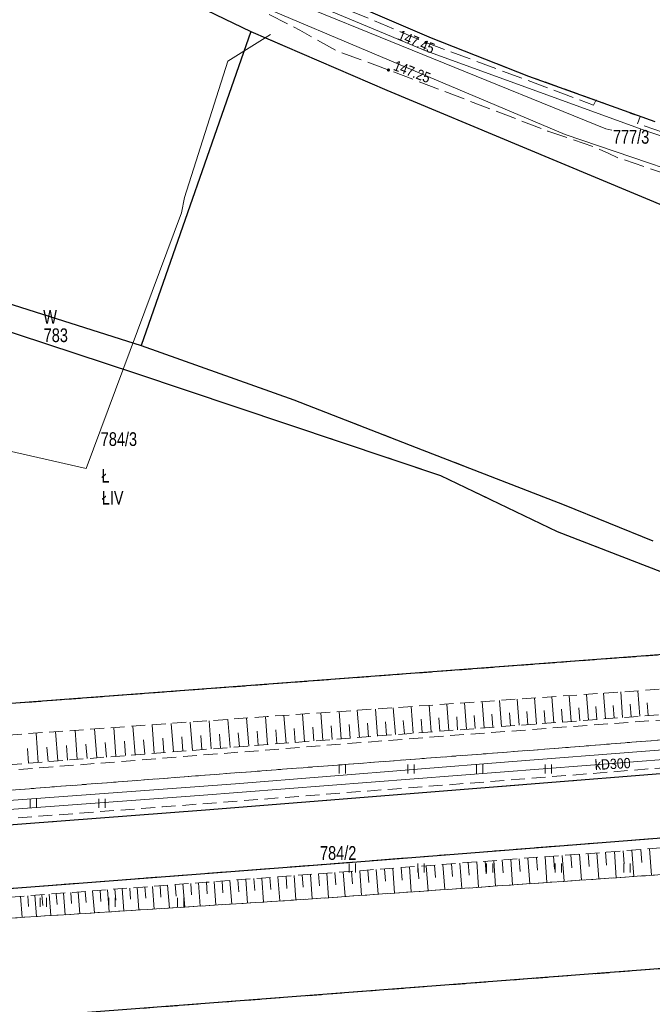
# Model space of a CAD drawing. Header units: metres. Extents: x 5548743 to 5556416, y 5707500 to 5714000.
# Tile 191 of 203: x 5554606 to 5554675, y 5710259 to 5710367. Entities that reach past the tile are written whole.
import ezdxf
from ezdxf.enums import TextEntityAlignment as Align

# ---------------------------------------------------------------- set-up
doc = ezdxf.new("R2010")
doc.units = ezdxf.units.M
doc.header["$MEASUREMENT"] = 0
for name, pattern in [('1.5_0.75', [2.25, 1.5, -0.75]), ('2.25_0.75', [3, 2.25, -0.75]), ('219-1000', [0])]:
    doc.linetypes.add(name, pattern=pattern)
doc.layers.get('0').update_dxf_attribs({"color": 2, "linetype": 'CONTINUOUS', "lineweight": 5})
for name, color, linetype in [('000 Inne (niezydentyfikowane)', 7, 'CONTINUOUS'), ('209-oznaczenie konturu klasyfikacyjnego', 7, 'CONTINUOUS'), ('210-oznaczenie konturu użytku gruntowego', 7, 'CONTINUOUS'), ('211-numer działki ewidencyjnej', 7, 'CONTINUOUS'), ('217-kontur klasyfikacyjny', 7, 'CONTINUOUS'), ('218-kontur użytku gruntowego', 7, 'CONTINUOUS'), ('219-działka ewidencyjna', 7, 'CONTINUOUS'), ('chodnik', 7, 'CONTINUOUS'), ('jezdnia', 7, 'CONTINUOUS'), ('krawężnik', 7, 'CONTINUOUS'), ('pikieta sztuczna', 7, 'CONTINUOUS'), ('pikieta sztuczna-Atr2', 7, 'CONTINUOUS'), ('przewód elektroenergetyczny podziemny', 7, 'CONTINUOUS'), ('przewód kanalizacyjny', 7, 'CONTINUOUS'), ('przewód kanalizacyjny-Atr1', 7, 'CONTINUOUS'), ('przewód telekomunikacyjny podziemny', 7, 'CONTINUOUS'), ('przewód wodociągowy', 7, 'CONTINUOUS'), ('skarpa nieumocniona', 7, 'CONTINUOUS'), ('trawnik', 7, 'CONTINUOUS')]:
    doc.layers.add(name, color=color, linetype=linetype)
doc.styles.get("Standard").update_dxf_attribs({"font": 'Working1250', "width": 0.75})

# ---------------------------------------------------------------- blocks, each defined once
blk = doc.blocks.new('TU04')
at = {"color": 0, "linetype": 'Continuous', "lineweight": 13}
for p, q in [((0, 0), (0, 1)), ((0.7, 0), (0.7, 1))]:
    blk.add_line(p, q, dxfattribs=at)
blk = doc.blocks.new('PW01')
at = {"linetype": 'Continuous', "lineweight": 13}
h = blk.add_hatch(color=0, dxfattribs=at)
edge = h.paths.add_edge_path()
edge.add_arc((0, 0), 0.18, 0, 360)

msp = doc.modelspace()

# ---------------------------------------------------------------- linework, layer by layer
at = {"layer": '000 Inne (niezydentyfikowane)', "color": 252, "linetype": 'Continuous', "lineweight": 18, "flags": 128}
for points in [[(5554671.67, 5710290.64), (5554671.46, 5710293.43)], [(5554673.53, 5710290.78), (5554673.32, 5710293.56)], [(5554656.54, 5710289.51), (5554656.32, 5710292.38)], [(5554658.45, 5710289.65), (5554658.24, 5710292.51)], [(5554660.36, 5710289.79), (5554660.15, 5710292.64)], [(5554662.26, 5710289.93), (5554662.05, 5710292.78)], [(5554664.16, 5710290.08), (5554663.95, 5710292.91)], [(5554666.04, 5710290.22), (5554665.83, 5710293.04)], [(5554667.93, 5710290.36), (5554667.72, 5710293.17)], [(5554669.8, 5710290.5), (5554669.59, 5710293.3)], [(5554640.94, 5710288.32), (5554640.71, 5710291.29)], [(5554642.93, 5710288.47), (5554642.7, 5710291.43)], [(5554644.9, 5710288.62), (5554644.67, 5710291.57)], [(5554646.86, 5710288.78), (5554646.63, 5710291.71)], [(5554648.81, 5710288.93), (5554648.59, 5710291.84)], [(5554650.75, 5710289.07), (5554650.54, 5710291.98)], [(5554652.69, 5710289.22), (5554652.47, 5710292.11)], [(5554654.62, 5710289.36), (5554654.4, 5710292.25)], [(5554661.31, 5710289.86), (5554661.21, 5710291.29)], [(5554663.21, 5710290), (5554663.1, 5710291.42)], [(5554665.1, 5710290.15), (5554665, 5710291.56)], [(5554666.99, 5710290.29), (5554666.88, 5710291.7)], [(5554668.86, 5710290.43), (5554668.76, 5710291.83)], [(5554670.74, 5710290.57), (5554670.63, 5710291.97)], [(5554672.6, 5710290.71), (5554672.5, 5710292.1)], [(5554674.46, 5710290.85), (5554674.36, 5710292.23)], [(5554624.69, 5710287.05), (5554624.45, 5710290.15)], [(5554626.76, 5710287.21), (5554626.52, 5710290.29)], [(5554628.81, 5710287.37), (5554628.57, 5710290.44)], [(5554630.86, 5710287.53), (5554630.62, 5710290.59)], [(5554632.89, 5710287.69), (5554632.66, 5710290.73)], [(5554634.92, 5710287.85), (5554634.69, 5710290.88)], [(5554636.94, 5710288.01), (5554636.71, 5710291.02)], [(5554638.95, 5710288.16), (5554638.71, 5710291.16)], [(5554645.88, 5710288.7), (5554645.77, 5710290.17)], [(5554647.84, 5710288.85), (5554647.72, 5710290.31)], [(5554649.78, 5710289), (5554649.68, 5710290.46)], [(5554651.72, 5710289.15), (5554651.61, 5710290.6)], [(5554653.65, 5710289.29), (5554653.55, 5710290.73)], [(5554655.58, 5710289.43), (5554655.47, 5710290.87)], [(5554657.5, 5710289.58), (5554657.39, 5710291.01)], [(5554659.41, 5710289.72), (5554659.3, 5710291.15)], [(5554610.01, 5710285.91), (5554609.76, 5710289.1)], [(5554612.13, 5710286.07), (5554611.88, 5710289.25)], [(5554614.25, 5710286.24), (5554614, 5710289.4)], [(5554616.35, 5710286.4), (5554616.11, 5710289.55)], [(5554618.45, 5710286.57), (5554618.21, 5710289.7)], [(5554620.54, 5710286.73), (5554620.3, 5710289.85)], [(5554622.62, 5710286.89), (5554622.38, 5710290)], [(5554631.88, 5710287.61), (5554631.76, 5710289.14)], [(5554633.91, 5710287.77), (5554633.79, 5710289.29)], [(5554635.93, 5710287.93), (5554635.81, 5710289.44)], [(5554637.94, 5710288.08), (5554637.83, 5710289.58)], [(5554639.95, 5710288.24), (5554639.83, 5710289.73)], [(5554641.93, 5710288.39), (5554641.82, 5710289.88)], [(5554643.91, 5710288.55), (5554643.8, 5710290.02)], [(5554607.87, 5710285.74), (5554607.63, 5710288.94)], [(5554617.4, 5710286.48), (5554617.28, 5710288.05)], [(5554619.5, 5710286.65), (5554619.37, 5710288.21)], [(5554621.58, 5710286.81), (5554621.46, 5710288.37)], [(5554623.66, 5710286.97), (5554623.54, 5710288.52)], [(5554625.72, 5710287.13), (5554625.6, 5710288.68)], [(5554627.78, 5710287.29), (5554627.66, 5710288.83)], [(5554629.83, 5710287.45), (5554629.71, 5710288.98)], [(5554606.81, 5710285.66), (5554606.68, 5710287.26)], [(5554608.94, 5710285.83), (5554608.82, 5710287.42)], [(5554611.07, 5710285.99), (5554610.95, 5710287.58)], [(5554613.19, 5710286.16), (5554613.07, 5710287.74)], [(5554615.3, 5710286.32), (5554615.18, 5710287.9)], [(5554672.68, 5710276.16), (5554672.91, 5710273.29)], [(5554673.64, 5710276.24), (5554673.76, 5710274.8)], [(5554674.61, 5710276.31), (5554674.84, 5710273.42)], [(5554658.52, 5710275.09), (5554658.63, 5710273.7)], [(5554659.45, 5710275.16), (5554659.66, 5710272.37)], [(5554660.39, 5710275.23), (5554660.49, 5710273.83)], [(5554661.32, 5710275.3), (5554661.53, 5710272.5)], [(5554662.26, 5710275.37), (5554662.36, 5710273.97)], [(5554663.2, 5710275.44), (5554663.41, 5710272.63)], [(5554664.14, 5710275.51), (5554664.24, 5710274.1)], [(5554665.08, 5710275.58), (5554665.29, 5710272.76)], [(5554666.02, 5710275.65), (5554666.13, 5710274.24)], [(5554666.97, 5710275.72), (5554667.18, 5710272.89)], [(5554667.91, 5710275.79), (5554668.02, 5710274.37)], [(5554668.86, 5710275.87), (5554669.08, 5710273.02)], [(5554669.81, 5710275.94), (5554669.92, 5710274.51)], [(5554670.77, 5710276.01), (5554670.98, 5710273.15)], [(5554671.72, 5710276.08), (5554671.84, 5710274.65)], [(5554643.86, 5710273.99), (5554643.96, 5710272.64)], [(5554644.76, 5710274.05), (5554644.97, 5710271.35)], [(5554645.67, 5710274.12), (5554645.77, 5710272.77)], [(5554646.58, 5710274.19), (5554646.78, 5710271.47)], [(5554647.48, 5710274.26), (5554647.59, 5710272.9)], [(5554648.4, 5710274.33), (5554648.6, 5710271.6)], [(5554649.31, 5710274.4), (5554649.41, 5710273.03)], [(5554650.22, 5710274.46), (5554650.43, 5710271.73)], [(5554651.14, 5710274.53), (5554651.24, 5710273.16)], [(5554652.05, 5710274.6), (5554652.26, 5710271.85)], [(5554652.97, 5710274.67), (5554653.08, 5710273.29)], [(5554653.89, 5710274.74), (5554654.1, 5710271.98)], [(5554654.82, 5710274.81), (5554654.92, 5710273.43)], [(5554655.74, 5710274.88), (5554655.95, 5710272.11)], [(5554656.67, 5710274.95), (5554656.77, 5710273.56)], [(5554657.59, 5710275.02), (5554657.8, 5710272.24)], [(5554629.66, 5710272.92), (5554629.76, 5710271.62)], [(5554630.53, 5710272.99), (5554630.72, 5710270.38)], [(5554631.4, 5710273.05), (5554631.5, 5710271.74)], [(5554632.27, 5710273.12), (5554632.47, 5710270.49)], [(5554633.15, 5710273.18), (5554633.25, 5710271.87)], [(5554634.03, 5710273.25), (5554634.23, 5710270.61)], [(5554634.92, 5710273.32), (5554635.02, 5710271.99)], [(5554635.81, 5710273.38), (5554636, 5710270.72)], [(5554636.69, 5710273.45), (5554636.79, 5710272.12)], [(5554637.58, 5710273.52), (5554637.78, 5710270.85)], [(5554638.48, 5710273.58), (5554638.58, 5710272.25)], [(5554639.37, 5710273.65), (5554639.57, 5710270.97)], [(5554640.26, 5710273.72), (5554640.36, 5710272.37)], [(5554641.16, 5710273.78), (5554641.36, 5710271.1)], [(5554642.06, 5710273.85), (5554642.16, 5710272.5)], [(5554642.96, 5710273.92), (5554643.16, 5710271.22)], [(5554615.41, 5710271.84), (5554615.6, 5710269.42)], [(5554616.22, 5710271.9), (5554616.32, 5710270.69)], [(5554617.04, 5710271.96), (5554617.22, 5710269.52)], [(5554617.86, 5710272.02), (5554617.95, 5710270.8)], [(5554618.68, 5710272.09), (5554618.86, 5710269.63)], [(5554619.5, 5710272.15), (5554619.6, 5710270.92)], [(5554620.33, 5710272.21), (5554620.52, 5710269.73)], [(5554621.16, 5710272.28), (5554621.25, 5710271.03)], [(5554621.99, 5710272.34), (5554622.18, 5710269.84)], [(5554622.83, 5710272.4), (5554622.93, 5710271.15)], [(5554623.67, 5710272.47), (5554623.87, 5710269.95)], [(5554624.52, 5710272.53), (5554624.61, 5710271.27)], [(5554625.37, 5710272.6), (5554625.56, 5710270.05)], [(5554626.22, 5710272.66), (5554626.31, 5710271.39)], [(5554627.07, 5710272.73), (5554627.27, 5710270.16)], [(5554627.93, 5710272.79), (5554628.03, 5710271.5)], [(5554628.79, 5710272.85), (5554628.99, 5710270.27)], [(5554605.94, 5710271.12), (5554606.12, 5710268.82)], [(5554606.72, 5710271.18), (5554606.8, 5710270.02)], [(5554607.49, 5710271.24), (5554607.67, 5710268.92)], [(5554608.27, 5710271.29), (5554608.36, 5710270.13)], [(5554609.05, 5710271.35), (5554609.23, 5710269.01)], [(5554609.83, 5710271.41), (5554609.92, 5710270.24)], [(5554610.62, 5710271.47), (5554610.8, 5710269.11)], [(5554611.41, 5710271.53), (5554611.5, 5710270.35)], [(5554612.21, 5710271.59), (5554612.39, 5710269.22)], [(5554613, 5710271.66), (5554613.09, 5710270.46)], [(5554613.8, 5710271.72), (5554613.99, 5710269.32)], [(5554614.61, 5710271.78), (5554614.7, 5710270.57)]]:
    msp.add_lwpolyline(points, dxfattribs=at)
at = {"layer": '217-kontur klasyfikacyjny', "color": 3, "linetype": '1.5_0.75', "lineweight": 18, "flags": 128}
for points in [[(5554618.47, 5710328.24), (5554602.23, 5710333.59)], [(5554651.79, 5710317.07), (5554618.47, 5710328.24)], [(5554664.51, 5710310.96), (5554651.79, 5710317.07)], [(5554695.51, 5710298.97), (5554664.51, 5710310.96)], [(5554537.11, 5710287.07), (5554695.51, 5710298.97)], [(5554679.16, 5710263.47), (5554619.32, 5710258.89)]]:
    msp.add_lwpolyline(points, dxfattribs=at)
at = {"layer": '218-kontur użytku gruntowego', "color": 70, "linetype": '1.5_0.75', "lineweight": 18, "flags": 128}
for points in [[(5554611.79, 5710374.85), (5554631.07, 5710365.56)], [(5554650.76, 5710364.85), (5554628.87, 5710374.29)], [(5554631.07, 5710365.56), (5554645.91, 5710359.14)], [(5554661.41, 5710360.68), (5554650.76, 5710364.85)], [(5554675.2, 5710355.73), (5554661.41, 5710360.68)], [(5554645.91, 5710359.14), (5554660.74, 5710352.95)], [(5554660.74, 5710352.95), (5554677.04, 5710346.13)], [(5554619.1, 5710331.25), (5554600.5, 5710337.17)], [(5554618.47, 5710328.24), (5554602.23, 5710333.59)], [(5554602.23, 5710333.59), (5554618.47, 5710328.24)], [(5554635.76, 5710325.33), (5554619.1, 5710331.25)], [(5554651.79, 5710317.07), (5554618.47, 5710328.24)], [(5554618.47, 5710328.24), (5554651.79, 5710317.07)], [(5554649.12, 5710320.14), (5554635.76, 5710325.33)], [(5554665.3, 5710313.85), (5554649.12, 5710320.14)], [(5554664.51, 5710310.96), (5554651.79, 5710317.07)], [(5554651.79, 5710317.07), (5554664.51, 5710310.96)], [(5554674.98, 5710309.92), (5554665.3, 5710313.85)], [(5554695.51, 5710298.97), (5554664.51, 5710310.96)], [(5554664.51, 5710310.96), (5554695.51, 5710298.97)], [(5554537.11, 5710287.07), (5554695.51, 5710298.97)], [(5554695.51, 5710298.97), (5554537.11, 5710287.07)], [(5554619.32, 5710258.89), (5554679.16, 5710263.47)], [(5554679.16, 5710263.47), (5554619.32, 5710258.89)]]:
    msp.add_lwpolyline(points, dxfattribs=at)
at = {"layer": '219-działka ewidencyjna', "color": 94, "linetype": '219-1000', "lineweight": 30, "flags": 128}
for points in [[(5554611.79, 5710374.85), (5554631.07, 5710365.56)], [(5554628.87, 5710374.29), (5554650.76, 5710364.85)], [(5554631.07, 5710365.56), (5554619.1, 5710331.25)], [(5554631.07, 5710365.56), (5554645.91, 5710359.14)], [(5554650.76, 5710364.85), (5554661.41, 5710360.68)], [(5554661.41, 5710360.68), (5554675.2, 5710355.73)], [(5554645.91, 5710359.14), (5554660.74, 5710352.95)], [(5554660.74, 5710352.95), (5554677.04, 5710346.13)], [(5554600.5, 5710337.17), (5554619.1, 5710331.25)], [(5554602.23, 5710333.59), (5554618.47, 5710328.24)], [(5554619.1, 5710331.25), (5554635.76, 5710325.33)], [(5554618.47, 5710328.24), (5554651.79, 5710317.07)], [(5554635.76, 5710325.33), (5554649.12, 5710320.14)], [(5554649.12, 5710320.14), (5554665.3, 5710313.85)], [(5554651.79, 5710317.07), (5554664.51, 5710310.96)], [(5554665.3, 5710313.85), (5554674.98, 5710309.92)], [(5554664.51, 5710310.96), (5554695.51, 5710298.97)], [(5554695.51, 5710298.97), (5554537.11, 5710287.07)], [(5554750.23, 5710268.91), (5554529.98, 5710252.05)]]:
    msp.add_lwpolyline(points, dxfattribs=at)
at = {"layer": 'chodnik', "color": 252, "linetype": '1.5_0.75', "lineweight": 18, "flags": 128}
msp.add_lwpolyline([(5554364.11, 5710430.92), (5554363.89, 5710430.87), (5554363.67, 5710430.82), (5554363.46, 5710430.75), (5554363.25, 5710430.68), (5554363.04, 5710430.58), (5554362.84, 5710430.49), (5554362.64, 5710430.37), (5554362.46, 5710430.26), (5554362.27, 5710430.12), (5554361.31, 5710429.48), (5554360.54, 5710428.9), (5554359.75, 5710428.05), (5554358.74, 5710426.66), (5554352.05, 5710411.17), (5554339.54, 5710382.11), (5554326.59, 5710351.06), (5554311.34, 5710314.54), (5554304.07, 5710297.57), (5554302.49, 5710293.51), (5554300.31, 5710285.92), (5554299.66, 5710281.4), (5554299.54, 5710273.15), (5554300.06, 5710273.27), (5554300.66, 5710273.33), (5554305.28, 5710267.38), (5554308.56, 5710264.71), (5554315.57, 5710261.76), (5554315.6, 5710260.56), (5554319.59, 5710260.92), (5554319.39, 5710262.78), (5554320.23, 5710263.89), (5554343.83, 5710265.74), (5554370.89, 5710267.84), (5554378.22, 5710268.05), (5554414.15, 5710268.23), (5554420.26, 5710268.42), (5554467.76, 5710272.06), (5554528.12, 5710276.78), (5554529.29, 5710276.04), (5554529.45, 5710273.96), (5554533.45, 5710274.17), (5554532.87, 5710275.9), (5554534.37, 5710277.31), (5554567.84, 5710279.87), (5554624.61, 5710284.23), (5554665.49, 5710287.36), (5554722.3, 5710291.93), (5554721.99, 5710294.06), (5554692.86, 5710291.62), (5554652.68, 5710288.66), (5554603.96, 5710284.82), (5554555.37, 5710281.04), (5554532.95, 5710279.32), (5554528.95, 5710279.05), (5554490.76, 5710276.14), (5554445.64, 5710272.63), (5554420.03, 5710270.57), (5554405.25, 5710270.1), (5554377.56, 5710270.36), (5554361.34, 5710269.19), (5554333.35, 5710266.59), (5554319.69, 5710265.79), (5554314.93, 5710265.73), (5554311.9, 5710266.23), (5554310.06, 5710266.91), (5554307.75, 5710268.85), (5554305.92, 5710270.67), (5554303.43, 5710273.82), (5554302.27, 5710275.92), (5554301.71, 5710277.33), (5554301.66, 5710279.69), (5554301.76, 5710282.88), (5554302.3, 5710284.46), (5554303.14, 5710288.66), (5554304.04, 5710292.05), (5554305.52, 5710295.46), (5554308.47, 5710302.74), (5554313.84, 5710314.76), (5554318.06, 5710324.52), (5554324.12, 5710337.82), (5554330.55, 5710352.92), (5554344.43, 5710385.68), (5554343.76, 5710385.4), (5554358.3, 5710418.07)], close=True, dxfattribs=at)
at = {"layer": 'jezdnia', "color": 252, "linetype": '2.25_0.75', "lineweight": 18, "flags": 128}
for points in [[(5554673.29, 5710355.47), (5554673.59, 5710356.26), (5554672.57, 5710356.6), (5554668.77, 5710358.08), (5554668.49, 5710357.51), (5554650.2, 5710364.35), (5554637.75, 5710369.55), (5554638.05, 5710370.32), (5554636.86, 5710370.82), (5554614.98, 5710380.25), (5554614.02, 5710379.79), (5554590.35, 5710391.18), (5554569.53, 5710400.88), (5554560.1, 5710406.11), (5554557.96, 5710398.35), (5554570.52, 5710393.49), (5554584.3, 5710388.24), (5554588.49, 5710386.81), (5554612.14, 5710375.98), (5554632.52, 5710367.69), (5554636.44, 5710365.68), (5554640.32, 5710363.49), (5554646.1, 5710361.34), (5554663.51, 5710354.67), (5554668.69, 5710352.88), (5554670.18, 5710352.23), (5554671.06, 5710351.79), (5554688.04, 5710346.06), (5554697.92, 5710342.47), (5554699.75, 5710346.6)], [(5554286.87, 5710246.53), (5554310.62, 5710249.39), (5554313.02, 5710249.64), (5554356.51, 5710253.11), (5554398.75, 5710256.18), (5554458.33, 5710260.65), (5554520.28, 5710265.46), (5554529.94, 5710266.3), (5554533.96, 5710266.54), (5554642.18, 5710274.85), (5554752.55, 5710283.55), (5554757.3, 5710284.09), (5554764.62, 5710284.87), (5554772.72, 5710286.02), (5554780.26, 5710287.1), (5554788.19, 5710288.57), (5554794.39, 5710289.76), (5554801.87, 5710291.51), (5554817.73, 5710295.59), (5554822.95, 5710297.38), (5554830.44, 5710299.81), (5554836.13, 5710302.09), (5554844.96, 5710305.26), (5554850.94, 5710307.74), (5554855.73, 5710309.77), (5554864.28, 5710313.78), (5554868.44, 5710315.93), (5554879.13, 5710321.64), (5554893.08, 5710329.84), (5554900.82, 5710334.86), (5554905.94, 5710338.07), (5554932.96, 5710356.3), (5554953.33, 5710370.25), (5554955.04, 5710371.15), (5554957.52, 5710371.74), (5554960.56, 5710371.56), (5554961.95, 5710371.05), (5554963.17, 5710370.34), (5554955.43, 5710383.54), (5554954.57, 5710381.37), (5554953.36, 5710379.34), (5554941.62, 5710370.79), (5554913.34, 5710351.2), (5554889.37, 5710335.59), (5554879.09, 5710329.48), (5554867.79, 5710323.34), (5554856.7, 5710317.87), (5554851.12, 5710315.25), (5554837.39, 5710309.59), (5554822.28, 5710304.4), (5554810.81, 5710300.94), (5554791, 5710295.98), (5554781.3, 5710294.19), (5554760.54, 5710291.41), (5554749.22, 5710290.2), (5554712.72, 5710287.45), (5554626.12, 5710280.54), (5554543.48, 5710274.22), (5554509.19, 5710271.71), (5554421.1, 5710264.86), (5554411.37, 5710264.31), (5554375.97, 5710264.45), (5554315.99, 5710259.97), (5554313.02, 5710260), (5554310.28, 5710260.32), (5554282.8, 5710253.32), (5554276.46, 5710251.4), (5554271.61, 5710250.29), (5554270.32, 5710250.46), (5554268.79, 5710251.53), (5554265.84, 5710257.11), (5554264.79, 5710258.71), (5554260.9, 5710256.6), (5554262.31, 5710254.76), (5554263.87, 5710250.46), (5554263.57, 5710248.09), (5554247.08, 5710242.71), (5554236.32, 5710238.19), (5554229.58, 5710234.81), (5554222.95, 5710231.33), (5554214.84, 5710226.35), (5554205.93, 5710220.52), (5554199.06, 5710215.52), (5554197.52, 5710215.94), (5554193.99, 5710212.54), (5554193.95, 5710211.46), (5554191.56, 5710209.53), (5554185.2, 5710203.91), (5554175.02, 5710194.7), (5554165.59, 5710185.7), (5554154.52, 5710175.6), (5554158.99, 5710171.37), (5554168.86, 5710181), (5554177.03, 5710188.43), (5554184.81, 5710195.02), (5554194.51, 5710202.86), (5554207.91, 5710213.24), (5554217.1, 5710219.5), (5554229.56, 5710226.79), (5554239.49, 5710231.76), (5554249.85, 5710236.13), (5554257.27, 5710238.67), (5554263.03, 5710240.46), (5554271.4, 5710242.87), (5554277.72, 5710244.36), (5554283.77, 5710245.89)]]:
    msp.add_lwpolyline(points, close=True, dxfattribs=at)
at = {"layer": 'krawężnik', "color": 252, "linetype": 'Continuous', "lineweight": 25, "flags": 128}
for points in [[(5554913.34, 5710351.2), (5554889.37, 5710335.59), (5554879.09, 5710329.48), (5554867.79, 5710323.34), (5554856.7, 5710317.87), (5554851.12, 5710315.25), (5554837.39, 5710309.59), (5554822.28, 5710304.4), (5554810.81, 5710300.94), (5554791, 5710295.98), (5554781.3, 5710294.19), (5554760.54, 5710291.41), (5554749.22, 5710290.2), (5554712.72, 5710287.45), (5554626.12, 5710280.54), (5554543.48, 5710274.22)], [(5554533.96, 5710266.54), (5554642.18, 5710274.85), (5554752.55, 5710283.55), (5554757.3, 5710284.09), (5554764.62, 5710284.87), (5554772.72, 5710286.02), (5554780.26, 5710287.1), (5554788.19, 5710288.57), (5554794.39, 5710289.76), (5554801.87, 5710291.51), (5554817.73, 5710295.59), (5554822.95, 5710297.38), (5554830.44, 5710299.81), (5554836.13, 5710302.09), (5554844.96, 5710305.26), (5554850.94, 5710307.74), (5554855.73, 5710309.77), (5554864.28, 5710313.78), (5554868.44, 5710315.93), (5554879.13, 5710321.64), (5554893.08, 5710329.84)]]:
    msp.add_lwpolyline(points, dxfattribs=at)
at = {"layer": 'przewód elektroenergetyczny podziemny', "color": 1, "linetype": 'Continuous', "lineweight": 18, "flags": 128}
for points in [[(5554552.46, 5710492.87), (5554554.47, 5710491.45), (5554559.24, 5710485.42), (5554558.39, 5710484.24), (5554556.69, 5710484.36), (5554555.33, 5710482.41), (5554540.86, 5710461.54), (5554539.55, 5710457.66), (5554539.38, 5710454.22), (5554540.08, 5710450.78), (5554549.16, 5710423.01), (5554554.23, 5710414.78), (5554555.56, 5710410.77), (5554556.76, 5710409.11), (5554564.81, 5710402.35), (5554602.28, 5710384.25), (5554612.23, 5710379.31), (5554650.18, 5710363.43), (5554674.33, 5710354.67), (5554714.73, 5710341.27), (5554738.42, 5710333.46), (5554741.19, 5710333.55), (5554744.01, 5710335.04)], [(5554313.35, 5710262.26), (5554334.35, 5710263.88), (5554361.81, 5710265.93), (5554376.32, 5710266.97), (5554389.82, 5710266.91), (5554420.01, 5710267.41), (5554449.48, 5710269.64), (5554480.02, 5710271.91), (5554509.66, 5710274.17), (5554539.59, 5710276.38), (5554569.47, 5710278.87), (5554599.19, 5710281.19), (5554629.39, 5710283.42), (5554659.21, 5710285.82), (5554689.14, 5710288.14), (5554718.89, 5710290.33), (5554748.45, 5710292.77), (5554772.45, 5710295.52), (5554796.03, 5710299.68), (5554819.72, 5710306.31), (5554842.09, 5710314.29), (5554864.19, 5710324.28), (5554884.67, 5710335.95), (5554909.56, 5710351.99)]]:
    msp.add_lwpolyline(points, dxfattribs=at)
at = {"layer": 'przewód kanalizacyjny', "color": 34, "linetype": 'Continuous', "lineweight": 18, "flags": 128}
msp.add_lwpolyline([(5554718.2, 5710289.67), (5554681.79, 5710286.49), (5554625.45, 5710282.11), (5554578.51, 5710278.66), (5554545.79, 5710275.99), (5554508.77, 5710273.16), (5554457.53, 5710269.19), (5554406.52, 5710265.82)], dxfattribs=at)
at = {"layer": 'przewód telekomunikacyjny podziemny', "color": 30, "linetype": 'Continuous', "lineweight": 18, "flags": 128}
msp.add_lwpolyline([(5554566.61, 5710067.53), (5554561.87, 5710093.04), (5554554.63, 5710127.92), (5554544.89, 5710173.31), (5554537.68, 5710201.7), (5554534.54, 5710216.57), (5554533.04, 5710229.25), (5554533.65, 5710241.14), (5554534.14, 5710247.02), (5554536.17, 5710260.01), (5554538.38, 5710272.07), (5554541.23, 5710288.18), (5554546.9, 5710306.73), (5554554.4, 5710329.9), (5554557.02, 5710331.02), (5554562.24, 5710329.69), (5554591.94, 5710322.65), (5554613.08, 5710317.82), (5554623.5, 5710345.76), (5554623.82, 5710347.42), (5554628.55, 5710362.31), (5554633.22, 5710365.21)], dxfattribs=at)
at = {"layer": 'przewód wodociągowy', "color": 5, "linetype": 'Continuous', "lineweight": 18, "flags": 128}
for points in [[(5554524.68, 5710413.06), (5554529.99, 5710410.05), (5554535.46, 5710408.67), (5554538.76, 5710408.95), (5554546.25, 5710408.6), (5554553.74, 5710407), (5554563.75, 5710401.09), (5554581.58, 5710392.6), (5554591.98, 5710388.29), (5554619.03, 5710375.6), (5554632.19, 5710370.24), (5554669.85, 5710354.93), (5554670.48, 5710354.78)], [(5554555.19, 5710401.39), (5554584.71, 5710389.58), (5554611.26, 5710377.18), (5554665.4, 5710354.3), (5554705.22, 5710340.76), (5554727.41, 5710333.78), (5554759.91, 5710322.49), (5554781.86, 5710313.51), (5554819.71, 5710300.48), (5554864.7, 5710282.23), (5554901.59, 5710268.39), (5554935.38, 5710255.73), (5554947.02, 5710252.32), (5554960.84, 5710248), (5555020.97, 5710227.29), (5555028.86, 5710223.99), (5555043.93, 5710214.99), (5555047.07, 5710209.2), (5555068.49, 5710165.47), (5555069.46, 5710165.69), (5555080.82, 5710169.4), (5555083.74, 5710181.24)], [(5554555.19, 5710401.39), (5554584.71, 5710389.58), (5554611.26, 5710377.18), (5554665.4, 5710354.3), (5554705.22, 5710340.76), (5554727.41, 5710333.78), (5554759.91, 5710322.49), (5554781.86, 5710313.51), (5554819.71, 5710300.48), (5554864.7, 5710282.23), (5554901.59, 5710268.39), (5554935.38, 5710255.73), (5554947.02, 5710252.32), (5554960.84, 5710248), (5555020.97, 5710227.29), (5555028.86, 5710223.99), (5555043.93, 5710214.99), (5555047.07, 5710209.2), (5555068.49, 5710165.47), (5555069.46, 5710165.69), (5555080.82, 5710169.4), (5555083.74, 5710181.24)], [(5554555.19, 5710401.39), (5554584.71, 5710389.58), (5554611.26, 5710377.18), (5554665.4, 5710354.3), (5554705.22, 5710340.76), (5554727.41, 5710333.78), (5554759.91, 5710322.49), (5554781.86, 5710313.51), (5554819.71, 5710300.48), (5554864.7, 5710282.23), (5554901.59, 5710268.39), (5554935.38, 5710255.73), (5554947.02, 5710252.32), (5554960.84, 5710248), (5555020.97, 5710227.29), (5555028.86, 5710223.99), (5555043.93, 5710214.99), (5555047.07, 5710209.2), (5555068.49, 5710165.47), (5555069.46, 5710165.69), (5555080.82, 5710169.4), (5555083.74, 5710181.24)], [(5554555.19, 5710401.39), (5554584.71, 5710389.58), (5554611.26, 5710377.18), (5554665.4, 5710354.3), (5554705.22, 5710340.76), (5554727.41, 5710333.78), (5554759.91, 5710322.49), (5554781.86, 5710313.51), (5554819.71, 5710300.48), (5554864.7, 5710282.23), (5554901.59, 5710268.39), (5554935.38, 5710255.73), (5554947.02, 5710252.32), (5554960.84, 5710248), (5555020.97, 5710227.29), (5555028.86, 5710223.99), (5555043.93, 5710214.99), (5555047.07, 5710209.2), (5555068.49, 5710165.47), (5555069.46, 5710165.69), (5555080.82, 5710169.4), (5555083.74, 5710181.24)], [(5554555.19, 5710401.39), (5554584.71, 5710389.58), (5554611.26, 5710377.18), (5554665.4, 5710354.3), (5554705.22, 5710340.76), (5554727.41, 5710333.78), (5554759.91, 5710322.49), (5554781.86, 5710313.51), (5554819.71, 5710300.48), (5554864.7, 5710282.23), (5554901.59, 5710268.39), (5554935.38, 5710255.73), (5554947.02, 5710252.32), (5554960.84, 5710248), (5555020.97, 5710227.29), (5555028.86, 5710223.99), (5555043.93, 5710214.99), (5555047.07, 5710209.2), (5555068.49, 5710165.47), (5555069.46, 5710165.69), (5555080.82, 5710169.4), (5555083.74, 5710181.24)], [(5554555.19, 5710401.39), (5554584.71, 5710389.58), (5554611.26, 5710377.18), (5554665.4, 5710354.3), (5554705.22, 5710340.76), (5554727.41, 5710333.78), (5554759.91, 5710322.49), (5554781.86, 5710313.51), (5554819.71, 5710300.48), (5554864.7, 5710282.23), (5554901.59, 5710268.39), (5554935.38, 5710255.73), (5554947.02, 5710252.32), (5554960.84, 5710248), (5555020.97, 5710227.29), (5555028.86, 5710223.99), (5555043.93, 5710214.99), (5555047.07, 5710209.2), (5555068.49, 5710165.47), (5555069.46, 5710165.69), (5555080.82, 5710169.4), (5555083.74, 5710181.24)], [(5554555.19, 5710401.39), (5554584.71, 5710389.58), (5554611.26, 5710377.18), (5554665.4, 5710354.3), (5554705.22, 5710340.76), (5554727.41, 5710333.78), (5554759.91, 5710322.49), (5554781.86, 5710313.51), (5554819.71, 5710300.48), (5554864.7, 5710282.23), (5554901.59, 5710268.39), (5554935.38, 5710255.73), (5554947.02, 5710252.32), (5554960.84, 5710248), (5555020.97, 5710227.29), (5555028.86, 5710223.99), (5555043.93, 5710214.99), (5555047.07, 5710209.2), (5555068.49, 5710165.47), (5555069.46, 5710165.69), (5555080.82, 5710169.4), (5555083.74, 5710181.24)], [(5554555.19, 5710401.39), (5554584.71, 5710389.58), (5554611.26, 5710377.18), (5554665.4, 5710354.3), (5554705.22, 5710340.76), (5554727.41, 5710333.78), (5554759.91, 5710322.49), (5554781.86, 5710313.51), (5554819.71, 5710300.48), (5554864.7, 5710282.23), (5554901.59, 5710268.39), (5554935.38, 5710255.73), (5554947.02, 5710252.32), (5554960.84, 5710248), (5555020.97, 5710227.29), (5555028.86, 5710223.99), (5555043.93, 5710214.99), (5555047.07, 5710209.2), (5555068.49, 5710165.47), (5555069.46, 5710165.69), (5555080.82, 5710169.4), (5555083.74, 5710181.24)], [(5554555.19, 5710401.39), (5554584.71, 5710389.58), (5554611.26, 5710377.18), (5554665.4, 5710354.3), (5554705.22, 5710340.76), (5554727.41, 5710333.78), (5554759.91, 5710322.49), (5554781.86, 5710313.51), (5554819.71, 5710300.48), (5554864.7, 5710282.23), (5554901.59, 5710268.39), (5554935.38, 5710255.73), (5554947.02, 5710252.32), (5554960.84, 5710248), (5555020.97, 5710227.29), (5555028.86, 5710223.99), (5555043.93, 5710214.99), (5555047.07, 5710209.2), (5555068.49, 5710165.47), (5555069.46, 5710165.69), (5555080.82, 5710169.4), (5555083.74, 5710181.24)], [(5554555.19, 5710401.39), (5554584.71, 5710389.58), (5554611.26, 5710377.18), (5554665.4, 5710354.3), (5554705.22, 5710340.76), (5554727.41, 5710333.78), (5554759.91, 5710322.49), (5554781.86, 5710313.51), (5554819.71, 5710300.48), (5554864.7, 5710282.23), (5554901.59, 5710268.39), (5554935.38, 5710255.73), (5554947.02, 5710252.32), (5554960.84, 5710248), (5555020.97, 5710227.29), (5555028.86, 5710223.99), (5555043.93, 5710214.99), (5555047.07, 5710209.2), (5555068.49, 5710165.47), (5555069.46, 5710165.69), (5555080.82, 5710169.4), (5555083.74, 5710181.24)], [(5554555.19, 5710401.39), (5554584.71, 5710389.58), (5554611.26, 5710377.18), (5554665.4, 5710354.3), (5554705.22, 5710340.76), (5554727.41, 5710333.78), (5554759.91, 5710322.49), (5554781.86, 5710313.51), (5554819.71, 5710300.48), (5554864.7, 5710282.23), (5554901.59, 5710268.39), (5554935.38, 5710255.73), (5554947.02, 5710252.32), (5554960.84, 5710248), (5555020.97, 5710227.29), (5555028.86, 5710223.99), (5555043.93, 5710214.99), (5555047.07, 5710209.2), (5555068.49, 5710165.47), (5555069.46, 5710165.69), (5555080.82, 5710169.4), (5555083.74, 5710181.24)], [(5554555.19, 5710401.39), (5554584.71, 5710389.58), (5554611.26, 5710377.18), (5554665.4, 5710354.3), (5554705.22, 5710340.76), (5554727.41, 5710333.78), (5554759.91, 5710322.49), (5554781.86, 5710313.51), (5554819.71, 5710300.48), (5554864.7, 5710282.23), (5554901.59, 5710268.39), (5554935.38, 5710255.73), (5554947.02, 5710252.32), (5554960.84, 5710248), (5555020.97, 5710227.29), (5555028.86, 5710223.99), (5555043.93, 5710214.99), (5555047.07, 5710209.2), (5555068.49, 5710165.47), (5555069.46, 5710165.69), (5555080.82, 5710169.4), (5555083.74, 5710181.24)], [(5554555.19, 5710401.39), (5554584.71, 5710389.58), (5554611.26, 5710377.18), (5554665.4, 5710354.3), (5554705.22, 5710340.76), (5554727.41, 5710333.78), (5554759.91, 5710322.49), (5554781.86, 5710313.51), (5554819.71, 5710300.48), (5554864.7, 5710282.23), (5554901.59, 5710268.39), (5554935.38, 5710255.73), (5554947.02, 5710252.32), (5554960.84, 5710248), (5555020.97, 5710227.29), (5555028.86, 5710223.99), (5555043.93, 5710214.99), (5555047.07, 5710209.2), (5555068.49, 5710165.47), (5555069.46, 5710165.69), (5555080.82, 5710169.4), (5555083.74, 5710181.24)], [(5554555.19, 5710401.39), (5554584.71, 5710389.58), (5554611.26, 5710377.18), (5554665.4, 5710354.3), (5554705.22, 5710340.76), (5554727.41, 5710333.78), (5554759.91, 5710322.49), (5554781.86, 5710313.51), (5554819.71, 5710300.48), (5554864.7, 5710282.23), (5554901.59, 5710268.39), (5554935.38, 5710255.73), (5554947.02, 5710252.32), (5554960.84, 5710248), (5555020.97, 5710227.29), (5555028.86, 5710223.99), (5555043.93, 5710214.99), (5555047.07, 5710209.2), (5555068.49, 5710165.47), (5555069.46, 5710165.69), (5555080.82, 5710169.4), (5555083.74, 5710181.24)], [(5554555.19, 5710401.39), (5554584.71, 5710389.58), (5554611.26, 5710377.18), (5554665.4, 5710354.3), (5554705.22, 5710340.76), (5554727.41, 5710333.78), (5554759.91, 5710322.49), (5554781.86, 5710313.51), (5554819.71, 5710300.48), (5554864.7, 5710282.23), (5554901.59, 5710268.39), (5554935.38, 5710255.73), (5554947.02, 5710252.32), (5554960.84, 5710248), (5555020.97, 5710227.29), (5555028.86, 5710223.99), (5555043.93, 5710214.99), (5555047.07, 5710209.2), (5555068.49, 5710165.47), (5555069.46, 5710165.69), (5555080.82, 5710169.4), (5555083.74, 5710181.24)], [(5554555.19, 5710401.39), (5554584.71, 5710389.58), (5554611.26, 5710377.18), (5554665.4, 5710354.3), (5554705.22, 5710340.76), (5554727.41, 5710333.78), (5554759.91, 5710322.49), (5554781.86, 5710313.51), (5554819.71, 5710300.48), (5554864.7, 5710282.23), (5554901.59, 5710268.39), (5554935.38, 5710255.73), (5554947.02, 5710252.32), (5554960.84, 5710248), (5555020.97, 5710227.29), (5555028.86, 5710223.99), (5555043.93, 5710214.99), (5555047.07, 5710209.2), (5555068.49, 5710165.47), (5555069.46, 5710165.69), (5555080.82, 5710169.4), (5555083.74, 5710181.24)], [(5554555.19, 5710401.39), (5554584.71, 5710389.58), (5554611.26, 5710377.18), (5554665.4, 5710354.3), (5554705.22, 5710340.76), (5554727.41, 5710333.78), (5554759.91, 5710322.49), (5554781.86, 5710313.51), (5554819.71, 5710300.48), (5554864.7, 5710282.23), (5554901.59, 5710268.39), (5554935.38, 5710255.73), (5554947.02, 5710252.32), (5554960.84, 5710248), (5555020.97, 5710227.29), (5555028.86, 5710223.99), (5555043.93, 5710214.99), (5555047.07, 5710209.2), (5555068.49, 5710165.47), (5555069.46, 5710165.69), (5555080.82, 5710169.4), (5555083.74, 5710181.24)], [(5554555.19, 5710401.39), (5554584.71, 5710389.58), (5554611.26, 5710377.18), (5554665.4, 5710354.3), (5554705.22, 5710340.76), (5554727.41, 5710333.78), (5554759.91, 5710322.49), (5554781.86, 5710313.51), (5554819.71, 5710300.48), (5554864.7, 5710282.23), (5554901.59, 5710268.39), (5554935.38, 5710255.73), (5554947.02, 5710252.32), (5554960.84, 5710248), (5555020.97, 5710227.29), (5555028.86, 5710223.99), (5555043.93, 5710214.99), (5555047.07, 5710209.2), (5555068.49, 5710165.47), (5555069.46, 5710165.69), (5555080.82, 5710169.4), (5555083.74, 5710181.24)], [(5554555.19, 5710401.39), (5554584.71, 5710389.58), (5554611.26, 5710377.18), (5554665.4, 5710354.3), (5554705.22, 5710340.76), (5554727.41, 5710333.78), (5554759.91, 5710322.49), (5554781.86, 5710313.51), (5554819.71, 5710300.48), (5554864.7, 5710282.23), (5554901.59, 5710268.39), (5554935.38, 5710255.73), (5554947.02, 5710252.32), (5554960.84, 5710248), (5555020.97, 5710227.29), (5555028.86, 5710223.99), (5555043.93, 5710214.99), (5555047.07, 5710209.2), (5555068.49, 5710165.47), (5555069.46, 5710165.69), (5555080.82, 5710169.4), (5555083.74, 5710181.24)], [(5554555.19, 5710401.39), (5554584.71, 5710389.58), (5554611.26, 5710377.18), (5554665.4, 5710354.3), (5554705.22, 5710340.76), (5554727.41, 5710333.78), (5554759.91, 5710322.49), (5554781.86, 5710313.51), (5554819.71, 5710300.48), (5554864.7, 5710282.23), (5554901.59, 5710268.39), (5554935.38, 5710255.73), (5554947.02, 5710252.32), (5554960.84, 5710248), (5555020.97, 5710227.29), (5555028.86, 5710223.99), (5555043.93, 5710214.99), (5555047.07, 5710209.2), (5555068.49, 5710165.47), (5555069.46, 5710165.69), (5555080.82, 5710169.4), (5555083.74, 5710181.24)], [(5554555.19, 5710401.39), (5554584.71, 5710389.58), (5554611.26, 5710377.18), (5554665.4, 5710354.3), (5554705.22, 5710340.76), (5554727.41, 5710333.78), (5554759.91, 5710322.49), (5554781.86, 5710313.51), (5554819.71, 5710300.48), (5554864.7, 5710282.23), (5554901.59, 5710268.39), (5554935.38, 5710255.73), (5554947.02, 5710252.32), (5554960.84, 5710248), (5555020.97, 5710227.29), (5555028.86, 5710223.99), (5555043.93, 5710214.99), (5555047.07, 5710209.2), (5555068.49, 5710165.47), (5555069.46, 5710165.69), (5555080.82, 5710169.4), (5555083.74, 5710181.24)], [(5554555.19, 5710401.39), (5554584.71, 5710389.58), (5554611.26, 5710377.18), (5554665.4, 5710354.3), (5554705.22, 5710340.76), (5554727.41, 5710333.78), (5554759.91, 5710322.49), (5554781.86, 5710313.51), (5554819.71, 5710300.48), (5554864.7, 5710282.23), (5554901.59, 5710268.39), (5554935.38, 5710255.73), (5554947.02, 5710252.32), (5554960.84, 5710248), (5555020.97, 5710227.29), (5555028.86, 5710223.99), (5555043.93, 5710214.99), (5555047.07, 5710209.2), (5555068.49, 5710165.47), (5555069.46, 5710165.69), (5555080.82, 5710169.4), (5555083.74, 5710181.24)], [(5554555.19, 5710401.39), (5554584.71, 5710389.58), (5554611.26, 5710377.18), (5554665.4, 5710354.3), (5554705.22, 5710340.76), (5554727.41, 5710333.78), (5554759.91, 5710322.49), (5554781.86, 5710313.51), (5554819.71, 5710300.48), (5554864.7, 5710282.23), (5554901.59, 5710268.39), (5554935.38, 5710255.73), (5554947.02, 5710252.32), (5554960.84, 5710248), (5555020.97, 5710227.29), (5555028.86, 5710223.99), (5555043.93, 5710214.99), (5555047.07, 5710209.2), (5555068.49, 5710165.47), (5555069.46, 5710165.69), (5555080.82, 5710169.4), (5555083.74, 5710181.24)], [(5554555.19, 5710401.39), (5554584.71, 5710389.58), (5554611.26, 5710377.18), (5554665.4, 5710354.3), (5554705.22, 5710340.76), (5554727.41, 5710333.78), (5554759.91, 5710322.49), (5554781.86, 5710313.51), (5554819.71, 5710300.48), (5554864.7, 5710282.23), (5554901.59, 5710268.39), (5554935.38, 5710255.73), (5554947.02, 5710252.32), (5554960.84, 5710248), (5555020.97, 5710227.29), (5555028.86, 5710223.99), (5555043.93, 5710214.99), (5555047.07, 5710209.2), (5555068.49, 5710165.47), (5555069.46, 5710165.69), (5555080.82, 5710169.4), (5555083.74, 5710181.24)], [(5554555.19, 5710401.39), (5554584.71, 5710389.58), (5554611.26, 5710377.18), (5554665.4, 5710354.3), (5554705.22, 5710340.76), (5554727.41, 5710333.78), (5554759.91, 5710322.49), (5554781.86, 5710313.51), (5554819.71, 5710300.48), (5554864.7, 5710282.23), (5554901.59, 5710268.39), (5554935.38, 5710255.73), (5554947.02, 5710252.32), (5554960.84, 5710248), (5555020.97, 5710227.29), (5555028.86, 5710223.99), (5555043.93, 5710214.99), (5555047.07, 5710209.2), (5555068.49, 5710165.47), (5555069.46, 5710165.69), (5555080.82, 5710169.4), (5555083.74, 5710181.24)], [(5554555.19, 5710401.39), (5554584.71, 5710389.58), (5554611.26, 5710377.18), (5554665.4, 5710354.3), (5554705.22, 5710340.76), (5554727.41, 5710333.78), (5554759.91, 5710322.49), (5554781.86, 5710313.51), (5554819.71, 5710300.48), (5554864.7, 5710282.23), (5554901.59, 5710268.39), (5554935.38, 5710255.73), (5554947.02, 5710252.32), (5554960.84, 5710248), (5555020.97, 5710227.29), (5555028.86, 5710223.99), (5555043.93, 5710214.99), (5555047.07, 5710209.2), (5555068.49, 5710165.47), (5555069.46, 5710165.69), (5555080.82, 5710169.4), (5555083.74, 5710181.24)]]:
    msp.add_lwpolyline(points, dxfattribs=at)
at = {"layer": 'skarpa nieumocniona', "color": 252, "linetype": '1.5_0.75', "lineweight": 18, "flags": 128}
for points in [[(5554535.02, 5710280.1), (5554551.76, 5710281.41), (5554603.74, 5710285.42), (5554648.56, 5710288.91), (5554684.56, 5710291.6), (5554722.26, 5710294.7), (5554722.18, 5710296.04), (5554720.53, 5710297.19), (5554703.54, 5710296.9), (5554688.16, 5710294.59), (5554632.87, 5710290.75), (5554568.07, 5710286.11), (5554545.73, 5710283.89), (5554537.61, 5710283.46)], [(5554535.02, 5710280.1), (5554551.76, 5710281.41), (5554603.74, 5710285.42), (5554648.56, 5710288.91), (5554684.56, 5710291.6), (5554722.26, 5710294.7), (5554722.18, 5710296.04), (5554720.53, 5710297.19), (5554703.54, 5710296.9), (5554688.16, 5710294.59), (5554632.87, 5710290.75), (5554568.07, 5710286.11), (5554545.73, 5710283.89), (5554537.61, 5710283.46)], [(5554721.63, 5710276.37), (5554723.25, 5710278.46), (5554723.11, 5710280.17), (5554670.92, 5710276.02), (5554626.2, 5710272.66), (5554578.13, 5710269), (5554535.93, 5710265.55), (5554535.26, 5710263.43), (5554535.87, 5710259.77), (5554536.75, 5710260.6), (5554536.55, 5710263.36), (5554537.48, 5710264.19), (5554576.8, 5710266.95), (5554635.38, 5710270.68), (5554699.01, 5710275.1), (5554721.78, 5710276.56), (5554723.13, 5710278.31)], [(5554721.63, 5710276.37), (5554723.25, 5710278.46), (5554723.11, 5710280.17), (5554670.92, 5710276.02), (5554626.2, 5710272.66), (5554578.13, 5710269), (5554535.93, 5710265.55), (5554535.26, 5710263.43), (5554535.87, 5710259.77), (5554536.75, 5710260.6), (5554536.55, 5710263.36), (5554537.48, 5710264.19), (5554576.8, 5710266.95), (5554635.38, 5710270.68), (5554699.01, 5710275.1), (5554721.78, 5710276.56), (5554723.13, 5710278.31)]]:
    msp.add_lwpolyline(points, close=True, dxfattribs=at)
at = {"layer": 'trawnik', "color": 252, "linetype": '1.5_0.75', "lineweight": 18, "flags": 128}
for points in [[(5554533.96, 5710266.54), (5554534.14, 5710264.37), (5554535.26, 5710263.43), (5554536.55, 5710263.36), (5554537.48, 5710264.19), (5554576.8, 5710266.95), (5554635.38, 5710270.68), (5554699.01, 5710275.1), (5554721.78, 5710276.56), (5554723.25, 5710278.46), (5554724.97, 5710278.45), (5554727.06, 5710276.68), (5554739.44, 5710277.45), (5554741.11, 5710277.29), (5554752.89, 5710278.08), (5554757.46, 5710278.62), (5554767.61, 5710279.14), (5554770.53, 5710279.45), (5554786.17, 5710282.53), (5554795.92, 5710284.8), (5554819.6, 5710290.83), (5554858.08, 5710305.89), (5554876.88, 5710314.41), (5554882.09, 5710317.09), (5554879.86, 5710320.84), (5554879.13, 5710321.64), (5554868.44, 5710315.93), (5554864.28, 5710313.78), (5554855.73, 5710309.77), (5554850.94, 5710307.74), (5554844.96, 5710305.26), (5554836.13, 5710302.09), (5554830.44, 5710299.81), (5554822.95, 5710297.38), (5554817.73, 5710295.59), (5554801.87, 5710291.51), (5554794.39, 5710289.76), (5554788.19, 5710288.57), (5554780.26, 5710287.1), (5554772.72, 5710286.02), (5554764.62, 5710284.87), (5554752.55, 5710283.55), (5554642.18, 5710274.85)], [(5554722.37, 5710288.98), (5554722.3, 5710291.93), (5554665.49, 5710287.36), (5554624.61, 5710284.23), (5554567.84, 5710279.87), (5554534.37, 5710277.31), (5554532.87, 5710275.9), (5554533.45, 5710274.17), (5554584.19, 5710278.07), (5554621.42, 5710280.88), (5554660.41, 5710283.9), (5554698.83, 5710286.97)]]:
    msp.add_lwpolyline(points, close=True, dxfattribs=at)

# ---------------------------------------------------------------- block references
at = {"layer": 'pikieta sztuczna', "color": 252, "linetype": 'Continuous', "lineweight": 13}
for p in [(5554650.2, 5710364.35), (5554646.1, 5710361.34)]:
    msp.add_blockref('PW01', p, dxfattribs=at)
at = {"layer": 'trawnik', "color": 252, "linetype": 'Continuous', "lineweight": 18}
for p in [(5554640.719, 5710284.519), (5554648.219, 5710284.519), (5554655.719, 5710284.519), (5554663.219, 5710284.519), (5554606.969, 5710280.769), (5554614.469, 5710280.769), (5554641.809, 5710273.709), (5554649.309, 5710273.709), (5554656.809, 5710273.709), (5554664.309, 5710273.709), (5554671.809, 5710273.709), (5554608.059, 5710269.959), (5554615.559, 5710269.959), (5554623.059, 5710269.959)]:
    msp.add_blockref('TU04', p, dxfattribs=at)

# ---------------------------------------------------------------- texts
at = {"layer": '209-oznaczenie konturu klasyfikacyjnego', "color": 70, "linetype": 'Continuous', "lineweight": 18, "width": 0.79}
msp.add_text('ŁIV', height=1.5, dxfattribs=at).set_placement((5554614.8, 5710315.39), align=Align.TOP_LEFT)
at = {"layer": '210-oznaczenie konturu użytku gruntowego', "color": 70, "linetype": 'Continuous', "lineweight": 18, "width": 0.79}
for s, p in [('W', (5554608.41, 5710333.63)), ('Ł', (5554614.78, 5710316.29))]:
    msp.add_text(s, height=1.5, dxfattribs=at).set_placement(p)
at = {"layer": '211-numer działki ewidencyjnej', "color": 94, "linetype": 'Continuous', "lineweight": 30, "width": 0.79}
for s, p in [('777/3', (5554670.61, 5710353.29)), ('783', (5554608.46, 5710331.63)), ('784/3', (5554614.69, 5710320.29)), ('784/2', (5554638.63, 5710275.1))]:
    msp.add_text(s, height=1.5, dxfattribs=at).set_placement(p)
at = {"layer": 'pikieta sztuczna-Atr2', "color": 252, "width": 0.9}
for s, rotation, p in [('147.45', 337.331, (5554647.02, 5710364.7)), ('147.25', 339.037, (5554646.55, 5710361.37))]:
    msp.add_text(s, height=1.125, rotation=rotation, dxfattribs=at).set_placement(p)
at = {"layer": 'przewód kanalizacyjny-Atr1', "color": 34, "width": 0.9}
msp.add_text('kD300', height=1.125, rotation=3.135, dxfattribs=at).set_placement((5554668.63, 5710285.47), align=Align.MIDDLE_LEFT)

doc.saveas('drawing.dxf')
